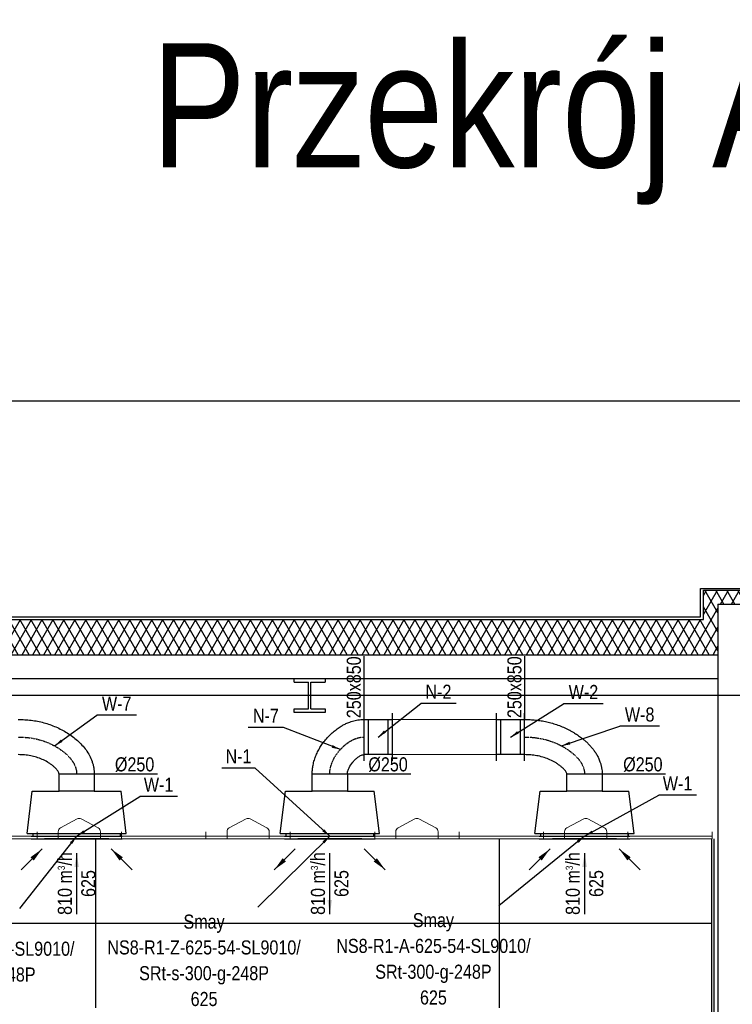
# Model space of a CAD drawing. Header units: millimetres. Extents: x -32221 to 212500, y 31663 to 93766.
# Tile 184 of 256: x 20360 to 25426, y 86766 to 93766. Entities that reach past the tile are written whole.
import ezdxf

# ---------------------------------------------------------------- set-up
doc = ezdxf.new("R2010")
doc.units = ezdxf.units.MM
doc.linetypes.add('DASHDOT', pattern=[1, 0.5, -0.25, 0, -0.25])
doc.layers.get('0').update_dxf_attribs({"color": 251})
for name, color, linetype in [('dwuteowniki', 251, 'Continuous'), ('FLUID-N', 251, 'Continuous'), ('FLUID-N-100-ARRGR', 251, 'Continuous'), ('FLUID-N-100-INF', 251, 'Continuous'), ('FLUID-N-100-NUM', 251, 'Continuous'), ('FLUID-N-SYM', 251, 'Continuous'), ('FLUID-W', 251, 'Continuous'), ('FLUID-W-100-ARRGR', 251, 'Continuous'), ('FLUID-W-100-INF', 251, 'Continuous'), ('FLUID-W-100-NUM', 251, 'Continuous'), ('FLUID-W-SYM', 251, 'Continuous'), ('osie', 251, 'Continuous'), ('plyty scienne', 251, 'Continuous'), ('Sciany', 251, 'Continuous')]:
    doc.layers.add(name, color=color, linetype=linetype)
for name, color, linetype, lineweight in [('kasetony', 251, 'Continuous', 5), ('lampy', 251, 'Continuous', 9), ('urządzenia', 251, 'Continuous', 15)]:
    doc.layers.add(name, color=color, linetype=linetype, lineweight=lineweight)
doc.styles.add('FDBES', font='simplex.shx')
doc.styles.get("Standard").update_dxf_attribs({"font": 'ARIALN.TTF'})
doc.linetypes.add('ZIGZAG', pattern='A,0.0001,-0.2,[131,ltypeshp.shx,S=0.2,R=0,X=-0.2,Y=0],-0.4,[131,ltypeshp.shx,S=0.2,R=180,X=0.2,Y=0],-0.2', length=0.8001)
doc.dimstyles.new('FDBES', dxfattribs={"dimscale": 50, "dimtxt": 4, "dimasz": 2.5, "dimexe": 0.8, "dimexo": 2, "dimgap": 1, "dimtad": 1, "dimdsep": 46, "dimtxsty": 'FDBES', "dimcen": 2.5, "dimclrd": 4, "dimclre": 5, "dimadec": 0, "dimazin": 0, "dimtfac": 1, "dimtmove": 0, "dimatfit": 3, "dimfxl": 1, "dimarcsym": 0})

# ---------------------------------------------------------------- blocks, each defined once
blk = doc.blocks.new('*U411')
at = {"color": 14, "linetype": 'Continuous', "lineweight": -2}
for p in [(0, 125), (0, -125)]:
    blk.add_line(p, (0, -125), dxfattribs=at)
at = {"color": 20, "linetype": 'ZIGZAG', "lineweight": -2, "ltscale": 50}
for points, knots in [([(-389.5, -426.4), (-389.5, -413.4), (-388.9, -387.4), (-386, -348.1), (-380.9, -308.5), (-373.3, -268.7), (-363.2, -229), (-350.2, -189.2), (-334.4, -149.8), (-321.1, -122.1), (-312.6, -105.9), (-309.1, -99.4), (-302.8, -88.1), (-291.4, -68.7), (-274.7, -42.9), (-255.9, -17.6), (-238, 4), (-221.4, 22.1), (-203.5, 39.5), (-184.2, 56.2), (-163.2, 71.8), (-140.6, 86.3), (-120.2, 97), (-102.8, 104.6), (-87.1, 110.5), (-68.4, 116.3), (-46.4, 121.2), (-23.5, 124.3), (-7.9, 125), (0, 125)], [0, 0, 0, 0, 33.121259, 66.242519, 99.363778, 132.485037, 165.606297, 198.727556, 231.848815, 264.970075, 269.110232, 273.250389, 281.530704, 298.091334, 322.932278, 347.773223, 364.333853, 380.894482, 397.455112, 414.015742, 430.576371, 447.137001, 463.69763, 471.977945, 480.25826, 492.678732, 505.099205, 517.519677, 529.940149, 529.940149, 529.940149, 529.940149]), ([(0, -125), (-3.6, -125), (-10.6, -127.7), (-20, -133.2), (-28.7, -139.8), (-39.5, -149.5), (-51.9, -162.8), (-65.3, -180), (-77.5, -198.1), (-92.3, -223.1), (-108.3, -255.8), (-123, -297), (-132.9, -339.5), (-138.4, -382.8), (-139.5, -411.9), (-139.5, -426.4)], [0, 0, 0, 0, 10.901457, 21.802915, 32.704372, 43.605829, 65.408744, 87.211659, 109.014573, 130.817488, 174.423317, 218.029147, 261.634976, 305.240805, 348.846635, 348.846635, 348.846635, 348.846635])]:
    blk.add_open_spline(points, degree=3, knots=knots, dxfattribs=at)
at = {"layer": 'FLUID-W-SYM', "color": 2, "linetype": 'DASHDOT', "lineweight": -3}
blk.add_open_spline([(-264.5, -426.4), (-264.5, -336.1), (-231.3, -165.4), (-86.3, 0), (0, 0)], degree=3, knots=[0, 0, 0, 0, 270.899604, 529.940149, 529.940149, 529.940149, 529.940149], dxfattribs=at)
blk = doc.blocks.new('*U412')
at = {"color": 14, "linetype": 'Continuous', "lineweight": -3}
for p, q in [((-125, 0), (-124.6, 0)), ((124.6, 0), (125, 0))]:
    blk.add_line(p, q, dxfattribs=at)
at = {"color": 14, "linetype": 'Continuous', "lineweight": -2}
blk.add_line((264.5, -118), (264.5, -368), dxfattribs=at)
at = {"color": 20, "linetype": 'ZIGZAG', "lineweight": -2, "ltscale": 50}
for points, knots in [([(264.5, -368), (254.9, -368), (245.3, -367.5), (226.5, -365.9), (210.9, -363.9), (183.7, -358.5), (154.4, -350.2), (121.1, -337.2), (89.7, -321.6), (60, -303.7), (32.2, -283.7), (14.8, -269.2), (5.3, -260.8), (3.2, -258.9), (-0.9, -255), (-8.2, -248.2), (-22.4, -234.1), (-41.8, -212.6), (-59.9, -189), (-73.3, -168.8), (-84.3, -150.3), (-95.8, -128), (-105.6, -104.2), (-112.8, -82.2), (-117.9, -62.6), (-121.6, -42.4), (-124, -21.5), (-124.6, -7.2), (-124.6, 0)], [0, 0, 0, 0, 17.891159, 17.891159, 35.782319, 47.709759, 71.564638, 95.419517, 119.274396, 143.129276, 166.984155, 190.839034, 190.839034, 193.820894, 196.802754, 202.766474, 214.693913, 238.548793, 262.403672, 274.331111, 286.258551, 304.14971, 322.04087, 333.96831, 345.895749, 357.823189, 369.750628, 381.678068, 381.678068, 381.678068, 381.678068]), ([(264.5, -118), (256.3, -117.8), (240.1, -115.5), (209.8, -103.4), (182.9, -85), (159.3, -62.8), (143.5, -44.3), (130.5, -23.8), (125.3, -8.2), (125, 0)], [0, 0, 0, 0, 24.492866, 48.985732, 97.971464, 122.46433, 146.957196, 171.450062, 195.942928, 195.942928, 195.942928, 195.942928])]:
    blk.add_open_spline(points, degree=3, knots=knots, dxfattribs=at)
at = {"layer": 'FLUID-N-SYM', "color": 2, "linetype": 'DASHDOT', "lineweight": -3}
blk.add_open_spline([(264.5, -243), (200.6, -243), (77.8, -183), (0, -63.4), (0, 0)], degree=3, knots=[0, 0, 0, 0, 191.620364, 381.678068, 381.678068, 381.678068, 381.678068], dxfattribs=at)
blk = doc.blocks.new('*U413')
at = {"color": 14, "linetype": 'Continuous', "lineweight": -2}
for p, q in [((0, 125), (0, 119.9)), ((0, 119.9), (0, -119.9)), ((0, -119.9), (0, -125))]:
    blk.add_line(p, q, dxfattribs=at)
at = {"color": 20, "linetype": 'ZIGZAG', "lineweight": -2, "ltscale": 50}
for points, knots in [([(-389.5, -415.7), (-389.4, -400.2), (-388.7, -369.3), (-383.1, -307.7), (-368.6, -232.4), (-338.2, -146.4), (-296, -66.2), (-242.3, 7.1), (-186.3, 59.4), (-134, 92), (-98.6, 107.6), (-69, 116.5), (-38.7, 123.3), (-15.5, 124.4), (0, 125)], [0, 0, 0, 0, 46.440001, 92.880003, 185.760006, 278.640009, 371.520011, 464.400014, 557.280017, 603.720019, 650.16002, 673.380021, 696.600022, 743.040023, 743.040023, 743.040023, 743.040023]), ([(0, -125), (-0.9, -125), (-2.8, -125.1), (-6.2, -125.7), (-11.8, -127.5), (-19.2, -131.2), (-27.7, -136.8), (-38.3, -145.3), (-50.5, -157.3), (-63.9, -173.2), (-76, -190.1), (-90.8, -213.8), (-106.9, -244.9), (-121.9, -284.6), (-132.4, -326.6), (-137.3, -363.3), (-139.3, -393.2), (-139.4, -408.2), (-139.5, -415.7)], [0, 0, 0, 0, 2.814853, 5.629706, 11.259412, 22.518823, 33.778235, 45.037647, 67.55647, 90.075293, 112.594116, 135.11294, 180.150586, 225.188233, 270.22588, 315.263526, 337.782349, 360.301173, 360.301173, 360.301173, 360.301173])]:
    blk.add_open_spline(points, degree=3, knots=knots, dxfattribs=at)
at = {"layer": 'FLUID-W-SYM', "color": 2, "linetype": 'DASHDOT', "lineweight": -3}
blk.add_open_spline([(-264.5, -415.7), (-264.5, -325), (-230.3, -156.1), (-87, 0), (0, 0)], degree=3, knots=[0, 0, 0, 0, 272.14709, 533.153657, 533.153657, 533.153657, 533.153657], dxfattribs=at)
blk = doc.blocks.new('*U459')
at = {"color": 0, "linetype": 'ByBlock', "lineweight": -2}
for p, q in [((-100, 0, -125), (100, 0, -125)), ((100, 0, 125), (-100, 0, 125))]:
    blk.add_line(p, q, dxfattribs=at)
at = {"color": 14, "linetype": 'Continuous', "lineweight": -2}
for p, q in [((-100, 0, -170), (-100, 0, 170)), ((100, 0, -170), (100, 0, 170))]:
    blk.add_line(p, q, dxfattribs=at)
at = {"color": 5, "linetype": 'Continuous', "lineweight": -3}
for p, q in [((-70, 0, -125), (-70, 0, 125)), ((70, 0, -125), (70, 0, 125))]:
    blk.add_line(p, q, dxfattribs=at)
blk = doc.blocks.new('*U460')
at = {"color": 0, "linetype": 'ByBlock', "lineweight": -2}
for p, q in [((-100, 0, -125), (100, 0, -125)), ((100, 0, 125), (-100, 0, 125))]:
    blk.add_line(p, q, dxfattribs=at)
at = {"color": 14, "linetype": 'Continuous', "lineweight": -2}
for p, q in [((-100, 0, -170), (-100, 0, 170)), ((100, 0, -170), (100, 0, 170))]:
    blk.add_line(p, q, dxfattribs=at)
at = {"color": 1, "linetype": 'Continuous', "lineweight": -3}
for p, q in [((-70, 0, -125), (-70, 0, 125)), ((70, 0, -125), (70, 0, 125))]:
    blk.add_line(p, q, dxfattribs=at)
blk = doc.blocks.new('*U396')
at = {"color": 0, "linetype": 'ByBlock', "lineweight": -2}
for p, q in [((-352.5, 0, -20), (-315.7, 0, -320)), ((-352.5, 0, -20), (352.5, 0, -20)), ((-322.5, 0), (-312.5, 0)), ((-315.7, 0, -320), (-125, 0, -320)), ((-312.5, 0), (312.5, 0)), ((-312.5, 0, -20), (-312.5, 0, 0)), ((125, 0, -320), (-125, 0, -320)), ((-125, 0, -320), (-125, 0, -440)), ((125, 0, -440), (-125, 0, -440)), ((125, 0, -320), (315.7, 0, -320)), ((125, 0, -440), (125, 0, -320)), ((312.5, 0), (322.5, 0)), ((312.5, 0, 0), (312.5, 0, -20)), ((352.5, 0, -20), (315.7, 0, -320))]:
    blk.add_line(p, q, dxfattribs=at)
at = {"color": 14, "linetype": 'Continuous', "lineweight": -2}
blk.add_line((-322.5, 0, 20), (322.5, 0, 20), dxfattribs=at)
at = {"color": 5, "linetype": 'Continuous', "lineweight": -3}
for p, q in [((228, 0, 20), (-228, 0, 20)), ((-228, 0, 20), (228, 0, 20))]:
    blk.add_line(p, q, dxfattribs=at)
blk = doc.blocks.new('*U400')
at = {"color": 0, "linetype": 'ByBlock', "lineweight": -2}
for p, q in [((-352.5, 0, -20), (-315.7, 0, -320)), ((-352.5, 0, -20), (352.5, 0, -20)), ((-322.5, 0), (-312.5, 0)), ((-315.7, 0, -320), (-125, 0, -320)), ((-312.5, 0), (312.5, 0)), ((-312.5, 0, -20), (-312.5, 0, 0)), ((125, 0, -320), (-125, 0, -320)), ((-125, 0, -320), (-125, 0, -440)), ((125, 0, -440), (-125, 0, -440)), ((125, 0, -320), (315.7, 0, -320)), ((125, 0, -440), (125, 0, -320)), ((312.5, 0), (322.5, 0)), ((312.5, 0, 0), (312.5, 0, -20)), ((352.5, 0, -20), (315.7, 0, -320))]:
    blk.add_line(p, q, dxfattribs=at)
at = {"color": 14, "linetype": 'Continuous', "lineweight": -2}
blk.add_line((-322.5, 0, 20), (322.5, 0, 20), dxfattribs=at)
at = {"color": 1, "linetype": 'Continuous', "lineweight": -3}
for p, q in [((228, 0, 20), (-228, 0, 20)), ((-228, 0, 20), (228, 0, 20))]:
    blk.add_line(p, q, dxfattribs=at)
blk = doc.blocks.new('*U401')
at = {"color": 0, "linetype": 'ByBlock', "lineweight": -2}
for p, q in [((-352.5, 0, -20), (-315.7, 0, -320)), ((-352.5, 0, -20), (352.5, 0, -20)), ((-322.5, 0), (-312.5, 0)), ((-315.7, 0, -320), (-125, 0, -320)), ((-312.5, 0), (312.5, 0)), ((-312.5, 0, -20), (-312.5, 0, 0)), ((125, 0, -320), (-125, 0, -320)), ((-125, 0, -440), (-125, 0, -440)), ((-125, 0, -320), (-125, 0, -440)), ((125, 0, -440), (-125, 0, -440)), ((125, 0, -320), (315.7, 0, -320)), ((125, 0, -440), (125, 0, -320)), ((312.5, 0), (322.5, 0)), ((312.5, 0, 0), (312.5, 0, -20)), ((352.5, 0, -20), (315.7, 0, -320))]:
    blk.add_line(p, q, dxfattribs=at)
at = {"color": 14, "linetype": 'Continuous', "lineweight": -2}
blk.add_line((-322.5, 0, 20), (322.5, 0, 20), dxfattribs=at)
at = {"color": 1, "linetype": 'Continuous', "lineweight": -3}
for p, q in [((228, 0, 20), (-228, 0, 20)), ((-228, 0, 20), (228, 0, 20))]:
    blk.add_line(p, q, dxfattribs=at)
blk = doc.blocks.new('*U425')
at = {"color": 0, "insert": (0, -216.8), "char_height": 100, "attachment_point": 5, "rotation": 90}
blk.add_mtext('810 m{\\A2;\\H0.5x;3}/h\\P625', dxfattribs=at)
at = {"color": 0}
blk.add_leader([(0, -433.6), (0, 0)], dimstyle='FDBES', override={"dimscale": 40, "dimclrd": 0}, dxfattribs=at)
blk = doc.blocks.new('*U426')
at = {"color": 0}
blk.add_leader([(148.5, -148.5), (0, 0)], dimstyle='FDBES', override={"dimscale": 40, "dimclrd": 0}, dxfattribs=at)
blk = doc.blocks.new('*U427')
at = {"color": 0}
blk.add_leader([(-148.5, -148.5), (0, 0)], dimstyle='FDBES', override={"dimscale": 40, "dimclrd": 0}, dxfattribs=at)
blk = doc.blocks.new('*U437')
at = {"color": 0, "insert": (0, -216.8), "char_height": 100, "attachment_point": 5, "rotation": 90}
blk.add_mtext('810 m{\\A2;\\H0.5x;3}/h\\P625', dxfattribs=at)
at = {"color": 0}
blk.add_leader([(0, 0), (0, -433.6)], dimstyle='FDBES', override={"dimscale": 40, "dimclrd": 0}, dxfattribs=at)
blk = doc.blocks.new('*U438')
at = {"color": 0}
blk.add_leader([(0, 0), (148.5, -148.5)], dimstyle='FDBES', override={"dimscale": 40, "dimclrd": 0}, dxfattribs=at)
blk = doc.blocks.new('*U439')
at = {"color": 0}
blk.add_leader([(0, 0), (-148.5, -148.5)], dimstyle='FDBES', override={"dimscale": 40, "dimclrd": 0}, dxfattribs=at)
blk = doc.blocks.new('*U440')
at = {"color": 0, "insert": (0, -216.8), "char_height": 100, "attachment_point": 5, "rotation": 90}
blk.add_mtext('810 m{\\A2;\\H0.5x;3}/h\\P625', dxfattribs=at)
at = {"color": 0}
blk.add_leader([(0, 0), (0, -433.6)], dimstyle='FDBES', override={"dimscale": 40, "dimclrd": 0}, dxfattribs=at)
blk = doc.blocks.new('*U441')
at = {"color": 0}
blk.add_leader([(0, 0), (148.5, -148.5)], dimstyle='FDBES', override={"dimscale": 40, "dimclrd": 0}, dxfattribs=at)
blk = doc.blocks.new('*U442')
at = {"color": 0}
blk.add_leader([(0, 0), (-148.5, -148.5)], dimstyle='FDBES', override={"dimscale": 40, "dimclrd": 0}, dxfattribs=at)
blk = doc.blocks.new('*U486')
at = {"color": 6}
blk.add_line((794.9, 291.5), (527.8, 291.5), dxfattribs=at)
at = {"color": 0, "insert": (661.4, 291.5), "char_height": 100, "attachment_point": 5}
blk.add_mtext('W-1\\P ', dxfattribs=at)
blk.add_leader([(0, 0), (527.8, 291.5)], dimstyle='FDBES', override={"dimscale": 25, "dimclrd": 256, "dimclre": 256})
blk = doc.blocks.new('*U487')
at = {"color": 6}
blk.add_line((533.1, 341), (250, 341), dxfattribs=at)
at = {"color": 0, "insert": (391.5, 341), "char_height": 100, "attachment_point": 5}
blk.add_mtext('W-8\\P ', dxfattribs=at)
blk.add_leader([(-164, 201.9), (250, 341)], dimstyle='FDBES', override={"dimscale": 25, "dimclrd": 256, "dimclre": 256})
blk = doc.blocks.new('*U488')
at = {"color": 6}
blk.add_line((659.4, 237.1), (377.2, 237.1), dxfattribs=at)
at = {"color": 0, "insert": (518.3, 237.1), "char_height": 100, "attachment_point": 5}
blk.add_mtext('W-2\\P ', dxfattribs=at)
blk.add_leader([(0, 0), (377.2, 237.1)], dimstyle='FDBES', override={"dimscale": 25, "dimclrd": 256, "dimclre": 256})
blk = doc.blocks.new('*U489')
at = {"color": 6}
blk.add_line((-531.3, 484.6), (-766.2, 484.6), dxfattribs=at)
at = {"color": 0, "insert": (-648.7, 484.6), "char_height": 100, "attachment_point": 5}
blk.add_mtext('N-1\\P ', dxfattribs=at)
blk.add_leader([(0, 0), (-531.3, 484.6)], dimstyle='FDBES', override={"dimscale": 25, "dimclrd": 256, "dimclre": 256})
blk = doc.blocks.new('*U490')
at = {"color": 6}
blk.add_line((-571.9, 68.7), (-822.4, 68.7), dxfattribs=at)
at = {"color": 0, "insert": (-697.2, 68.7), "char_height": 100, "attachment_point": 5}
blk.add_mtext('N-7\\P ', dxfattribs=at)
blk.add_leader([(-167.8, -88.8), (-571.9, 68.7)], dimstyle='FDBES', override={"dimscale": 25, "dimclrd": 256, "dimclre": 256})
blk = doc.blocks.new('*U491')
at = {"color": 6}
blk.add_line((554.7, 239), (304.8, 239), dxfattribs=at)
at = {"color": 0, "insert": (429.7, 239), "char_height": 100, "attachment_point": 5}
blk.add_mtext('N-2\\P ', dxfattribs=at)
blk.add_leader([(0, 0), (304.8, 239)], dimstyle='FDBES', override={"dimscale": 25, "dimclrd": 256, "dimclre": 256})
blk = doc.blocks.new('*U502')
at = {"color": 6}
blk.add_line((426.1, 419.4), (143.3, 419.4), dxfattribs=at)
at = {"color": 0, "insert": (284.7, 419.4), "char_height": 100, "attachment_point": 5}
blk.add_mtext('W-7\\P ', dxfattribs=at)
blk.add_leader([(-156.9, 201.7), (143.3, 419.4)], dimstyle='FDBES', override={"dimscale": 25, "dimclrd": 256, "dimclre": 256})
blk = doc.blocks.new('*U503')
at = {"color": 6}
blk.add_line((716.4, 282.8), (449.3, 282.8), dxfattribs=at)
at = {"color": 0, "insert": (582.8, 282.8), "char_height": 100, "attachment_point": 5}
blk.add_mtext('W-1\\P ', dxfattribs=at)
blk.add_leader([(0, 0), (449.3, 282.8)], dimstyle='FDBES', override={"dimscale": 25, "dimclrd": 256, "dimclre": 256})
blk = doc.blocks.new('*U507')
at = {"color": 0, "insert": (-705.8, -892.5), "char_height": 100, "width": 1600, "attachment_point": 5, "line_spacing_factor": 1.1}
blk.add_mtext('Smay\\PNS8-R1-A-625-54-SL9010/ SRt-300-g-248P\\P625', dxfattribs=at)
at = {"color": 0}
blk.add_leader([(0, 0), (-406.6, -514.2)], dimstyle='FDBES', override={"dimscale": 25, "dimclrd": 0, "dimclre": 0}, dxfattribs=at)
blk = doc.blocks.new('*U508')
at = {"color": 0, "insert": (-893.5, -883.2), "char_height": 100, "width": 1600, "attachment_point": 5, "line_spacing_factor": 1.1}
blk.add_mtext('Smay\\PNS8-R1-Z-625-54-SL9010/ SRt-s-300-g-248P\\P625', dxfattribs=at)
at = {"color": 0}
blk.add_leader([(0, 0), (-510.8, -504.8)], dimstyle='FDBES', override={"dimscale": 25, "dimclrd": 0, "dimclre": 0}, dxfattribs=at)
blk = doc.blocks.new('*U509')
at = {"color": 0, "insert": (-1074.5, -872.5), "char_height": 100, "width": 1600, "attachment_point": 5, "line_spacing_factor": 1.1}
blk.add_mtext('Smay\\PNS8-R1-A-625-54-SL9010/ SRt-300-g-248P\\P625', dxfattribs=at)
at = {"color": 0}
blk.add_leader([(0, 0), (-608.6, -494.2)], dimstyle='FDBES', override={"dimscale": 25, "dimclrd": 0, "dimclre": 0}, dxfattribs=at)

msp = doc.modelspace()

# ---------------------------------------------------------------- hatches: boundary and pattern name
at = {"layer": 'Sciany', "transparency": 33554687}
h = msp.add_hatch(dxfattribs=at)
h.set_pattern_fill('DIAMONDS', color=256, scale=21.27, style=0)
h.set_pattern_definition([(60, (-132983.55, 38646.14), (-58.484644, 33.766125), []), (120, (-132983.55, 38646.14), (-58.484644, -33.766125), [])])
h.paths.add_polyline_path([(25528.509, 89251.64), (39428.888, 89251.64), (39428.888, 89601.64), (39633.277, 89601.64), (39633.277, 88961.64), (39735.391, 88961.64), (39735.391, 89701.64), (39428.962, 89701.64), (39328.962, 89701.64), (39328.962, 89501.64), (25628.509, 89501.64), (25628.509, 89711.64), (25528.509, 89711.64), (25221.162, 89711.64), (25221.162, 89501.64), (11520.635, 89501.64), (11520.635, 89701.64), (11420.635, 89701.64), (11114.206, 89701.64), (11114.206, 80438.64), (11216.321, 80438.64), (11216.321, 89601.64), (11420.71, 89601.64), (11420.71, 89251.64), (25324.12, 89251.64), (25324.12, 89611.64), (25528.435, 89611.64)])

# ---------------------------------------------------------------- linework, layer by layer
at = {"layer": 'dwuteowniki'}
for p, q in [((22311.056, 89081.64), (22531.056, 89081.64)), ((22311.056, 89055.64), (22311.056, 89081.64)), ((22311.056, 89055.64), (22413.056, 89055.64)), ((22413.056, 88867.64), (22413.056, 89055.64)), ((22429.056, 89055.64), (22531.056, 89055.64)), ((22429.056, 88867.64), (22429.056, 89055.64)), ((22531.056, 89081.64), (22531.056, 89055.64)), ((22311.056, 88841.64), (22311.056, 88867.64)), ((22311.056, 88867.64), (22413.056, 88867.64)), ((22531.056, 88841.64), (22311.056, 88841.64)), ((22429.056, 88867.64), (22531.056, 88867.64)), ((22531.056, 88867.64), (22531.056, 88841.64))]:
    msp.add_line(p, q, dxfattribs=at)
at = {"layer": 'FLUID-N'}
for p, q in [((22807.643, 89241.777, 38410.406), (22807.643, 88790.696, 38410.406)), ((23949.698, 89242.221, 38410.406), (23949.698, 88791.14, 38410.406)), ((21338.937, 88401.64, 38301.933), (20887.857, 88401.64, 38301.933)), ((23140.765, 88401.64, 38387.136), (22689.685, 88401.64, 38387.136)), ((24952.18, 88401.64, 38413.49), (24501.099, 88401.64, 38413.49))]:
    msp.add_line(p, q, dxfattribs=at)
at = {"layer": 'kasetony'}
for p, q in [((20484.218, 87941.64), (20484.218, 87991.64)), ((21084.218, 87941.64), (21084.218, 87991.64)), ((21684.218, 87941.64), (21684.218, 87991.64)), ((22284.218, 87941.64), (22284.218, 87991.64)), ((22884.218, 87941.64), (22884.218, 87991.64)), ((23484.218, 87941.64), (23484.218, 87991.64)), ((24084.218, 87941.64), (24084.218, 87991.64)), ((24684.218, 87941.64), (24684.218, 87991.64)), ((25284.218, 87941.64), (25284.218, 87991.64)), ((20484.218, 87961.64), (19884.218, 87961.64)), ((19884.218, 87941.64), (20484.218, 87941.64)), ((21084.218, 87961.64), (20484.218, 87961.64)), ((20484.218, 87961.64), (20484.218, 87941.64)), ((20484.218, 87941.64), (21084.218, 87941.64)), ((21684.218, 87961.64), (21084.218, 87961.64)), ((21084.218, 87961.64), (21084.218, 87941.64)), ((21084.218, 87941.64), (21684.218, 87941.64)), ((22284.218, 87961.64), (21684.218, 87961.64)), ((21684.218, 87961.64), (21684.218, 87941.64)), ((21684.218, 87941.64), (22284.218, 87941.64)), ((22884.218, 87961.64), (22284.218, 87961.64)), ((22284.218, 87961.64), (22284.218, 87941.64)), ((22284.218, 87941.64), (22884.218, 87941.64)), ((23484.218, 87961.64), (22884.218, 87961.64)), ((22884.218, 87961.64), (22884.218, 87941.64)), ((22884.218, 87941.64), (23484.218, 87941.64)), ((24084.218, 87961.64), (23484.218, 87961.64)), ((23484.218, 87961.64), (23484.218, 87941.64)), ((23484.218, 87941.64), (24084.218, 87941.64)), ((24684.218, 87961.64), (24084.218, 87961.64)), ((24084.218, 87961.64), (24084.218, 87941.64)), ((24084.218, 87941.64), (24684.218, 87941.64)), ((25284.218, 87961.64), (24684.218, 87961.64)), ((24684.218, 87961.64), (24684.218, 87941.64)), ((24684.218, 87941.64), (25284.218, 87941.64))]:
    msp.add_line(p, q, dxfattribs=at)
at = {"layer": 'lampy'}
for p, q in [((20650.1, 88020.111), (20770.1, 88084.111)), ((20918.336, 88020.111), (20798.336, 88084.111)), ((21850.1, 88020.111), (21970.1, 88084.111)), ((22118.336, 88020.111), (21998.336, 88084.111)), ((23050.1, 88020.111), (23170.1, 88084.111)), ((23318.336, 88020.111), (23198.336, 88084.111)), ((24250.1, 88020.111), (24370.1, 88084.111)), ((24518.336, 88020.111), (24398.336, 88084.111)), ((20634.218, 87961.64), (20634.218, 87993.64)), ((20934.218, 87961.64), (20934.218, 87993.64)), ((21834.218, 87961.64), (21834.218, 87993.64)), ((22134.218, 87961.64), (22134.218, 87993.64)), ((23034.218, 87961.64), (23034.218, 87993.64)), ((23334.218, 87961.64), (23334.218, 87993.64)), ((24234.218, 87961.64), (24234.218, 87993.64)), ((24534.218, 87961.64), (24534.218, 87993.64)), ((20634.218, 87941.64), (20634.218, 87961.64)), ((20634.218, 87961.64), (20934.218, 87961.64)), ((20634.218, 87941.64), (20934.218, 87941.64)), ((20934.218, 87941.64), (20934.218, 87961.64)), ((21834.218, 87941.64), (21834.218, 87961.64)), ((21834.218, 87961.64), (22134.218, 87961.64)), ((21834.218, 87941.64), (22134.218, 87941.64)), ((22134.218, 87941.64), (22134.218, 87961.64)), ((23034.218, 87941.64), (23034.218, 87961.64)), ((23034.218, 87961.64), (23334.218, 87961.64)), ((23034.218, 87941.64), (23334.218, 87941.64)), ((23334.218, 87941.64), (23334.218, 87961.64)), ((24234.218, 87941.64), (24234.218, 87961.64)), ((24234.218, 87961.64), (24534.218, 87961.64)), ((24234.218, 87941.64), (24534.218, 87941.64)), ((24534.218, 87941.64), (24534.218, 87961.64))]:
    msp.add_line(p, q, dxfattribs=at)
for centre, start, end in [((20784.218, 88057.64), 61.9275131, 118.0724869), ((21984.218, 88057.64), 61.9275131, 118.0724869), ((23184.218, 88057.64), 61.9275131, 118.0724869), ((24384.218, 88057.64), 61.9275131, 118.0724869), ((20664.218, 87993.64), 118.0724869, 180), ((20904.218, 87993.64), 0, 61.9275131), ((21864.218, 87993.64), 118.0724869, 180), ((22104.218, 87993.64), 0, 61.9275131), ((23064.218, 87993.64), 118.0724869, 180), ((23304.218, 87993.64), 0, 61.9275131), ((24264.218, 87993.64), 118.0724869, 180), ((24504.218, 87993.64), 0, 61.9275131)]:
    msp.add_arc(centre, 30, start, end, dxfattribs=at)
at = {"layer": 'osie'}
for p, q in [((41158.674, 91053.283), (9702.79, 91053.283)), ((41158.674, 88961.64), (9702.79, 88961.64))]:
    msp.add_line(p, q, dxfattribs=at)
at = {"layer": 'plyty scienne'}
for p, q in [((20902, 87341.64), (20902, 87941.64)), ((23772.042, 87341.64), (23772.042, 87941.64)), ((25281.449, 87341.64), (12042.427, 87341.64)), ((20902, 86741.64), (20902, 87341.64)), ((23772.042, 86741.64), (23772.042, 87341.64))]:
    msp.add_line(p, q, dxfattribs=at)
at = {"layer": 'Sciany'}
for p, q in [((25201.162, 89521.64), (25201.162, 89721.64)), ((25201.162, 89721.64), (25648.509, 89721.64)), ((25221.162, 89501.64), (25221.162, 89711.64)), ((25221.162, 89711.64), (25528.509, 89711.64)), ((25324.12, 89611.64), (25324.12, 80438.64)), ((25324.12, 89611.64), (25528.509, 89611.64)), ((11520.635, 89501.64), (25221.162, 89501.64)), ((11540.635, 89521.64), (25201.162, 89521.64)), ((11420.635, 89251.64), (25321.162, 89251.64)), ((11420.635, 89081.64), (25321.088, 89081.64)), ((25281.449, 84341.64), (25281.449, 87941.64)), ((25298.488, 84341.64), (25298.488, 87941.64))]:
    msp.add_line(p, q, dxfattribs=at)
at = {"layer": 'urządzenia', "elevation": 38410.406}
msp.add_lwpolyline([(23007.643, 88791.14), (23749.698, 88791.14), (23749.698, 88541.14), (23007.643, 88541.14)], close=True, dxfattribs=at)

# ---------------------------------------------------------------- block references
at = {"layer": 'FLUID-N', "color": 5, "linetype": 'Continuous', "extrusion": (-6.12323e-17, -1, 4.28626e-16)}
msp.add_blockref('*U459', (22907.643, 38410.406, -88666.14), dxfattribs=at)
at = {"layer": 'FLUID-N', "color": 5, "linetype": 'Continuous', "rotation": 270}
msp.add_blockref('*U412', (22807.643, 88666.14, 38410.406), dxfattribs=at)
at = {"layer": 'FLUID-N', "color": 5, "linetype": 'Continuous', "extrusion": (-1.83697e-16, -1, 1.83697e-16)}
msp.add_blockref('*U396', (22564.685, 38387.136, -87961.64), dxfattribs=at)
at = {"layer": 'FLUID-N-100-ARRGR'}
for name, p in [('*U427', (22318.974, 87870.929, 38387.136)), ('*U425', (22564.685, 87841.64, 38387.136)), ('*U426', (22810.396, 87870.929, 38387.136))]:
    msp.add_blockref(name, p, dxfattribs=at)
at = {"layer": 'FLUID-N-100-INF', "linetype": 'ByBlock'}
msp.add_blockref('*U508', (22564.685, 87961.64, 38387.136), dxfattribs=at)
at = {"layer": 'FLUID-N-100-NUM', "linetype": 'ByBlock'}
for name, p in [('*U491', (22907.643, 88666.14, 38410.406)), ('*U490', (22807.643, 88666.14, 38410.406)), ('*U489', (22564.685, 87961.64, 38387.136))]:
    msp.add_blockref(name, p, dxfattribs=at)
at = {"layer": 'FLUID-W', "color": 1, "linetype": 'Continuous', "extrusion": (4.28626e-16, 1, -4.28626e-16)}
msp.add_blockref('*U460', (-23849.698, 38410.406, 88666.14), dxfattribs=at)
at = {"layer": 'FLUID-W', "color": 1, "linetype": 'Continuous', "rotation": 270}
for name, p in [('*U413', (20765.395, 88401.64, 38301.933)), ('*U411', (24376.099, 88401.64, 38413.49))]:
    msp.add_blockref(name, p, dxfattribs=at)
at = {"layer": 'FLUID-W', "color": 1, "linetype": 'Continuous', "extrusion": (-1.83697e-16, -1, 1.83697e-16)}
for name, p in [('*U400', (20765.395, 38301.933, -87961.64)), ('*U401', (24376.099, 38413.49, -87961.64))]:
    msp.add_blockref(name, p, dxfattribs=at)
at = {"layer": 'FLUID-W-100-ARRGR'}
for name, p in [('*U439', (20519.685, 87870.929, 38301.933)), ('*U437', (20765.395, 87841.64, 38301.933)), ('*U438', (21011.106, 87870.929, 38301.933)), ('*U442', (24130.389, 87870.929, 38413.49)), ('*U440', (24376.099, 87841.64, 38413.49)), ('*U441', (24621.81, 87870.929, 38413.49))]:
    msp.add_blockref(name, p, dxfattribs=at)
at = {"layer": 'FLUID-W-100-INF', "linetype": 'ByBlock'}
for name, p in [('*U507', (20765.395, 87961.64, 38301.933)), ('*U509', (24376.099, 87961.64, 38413.49))]:
    msp.add_blockref(name, p, dxfattribs=at)
at = {"layer": 'FLUID-W-100-NUM', "linetype": 'ByBlock'}
for name, p in [('*U488', (23849.698, 88666.14, 38410.406)), ('*U502', (20765.395, 88401.64, 38301.933)), ('*U487', (24376.099, 88401.64, 38413.49)), ('*U503', (20765.395, 87961.64, 38301.933)), ('*U486', (24376.099, 87961.64, 38413.49))]:
    msp.add_blockref(name, p, dxfattribs=at)

# ---------------------------------------------------------------- texts
at = {"layer": 'FLUID-N', "char_height": 100, "width": 565.80197, "attachment_point": 1}
for s, insert, rotation in [('250x850', (23827.542, 88800.929, 31082.906), 90), ('250x850', (22685.487, 88800.485, 31082.906), 90), ('%%C250', (21037.072, 88522.265, 30974.433), 359.9999356), ('%%C250', (22838.899, 88522.265, 31059.636), 359.9999356), ('%%C250', (24650.314, 88522.265, 31085.99), 359.9999356)]:
    msp.add_mtext(s, dxfattribs=dict(at, insert=insert, rotation=rotation))
at = {"layer": 'osie'}
msp.add_text('Przekrój A-A', height=882.23408, dxfattribs=at).set_placement((21295.202, 92716.507))

doc.saveas('drawing.dxf')
